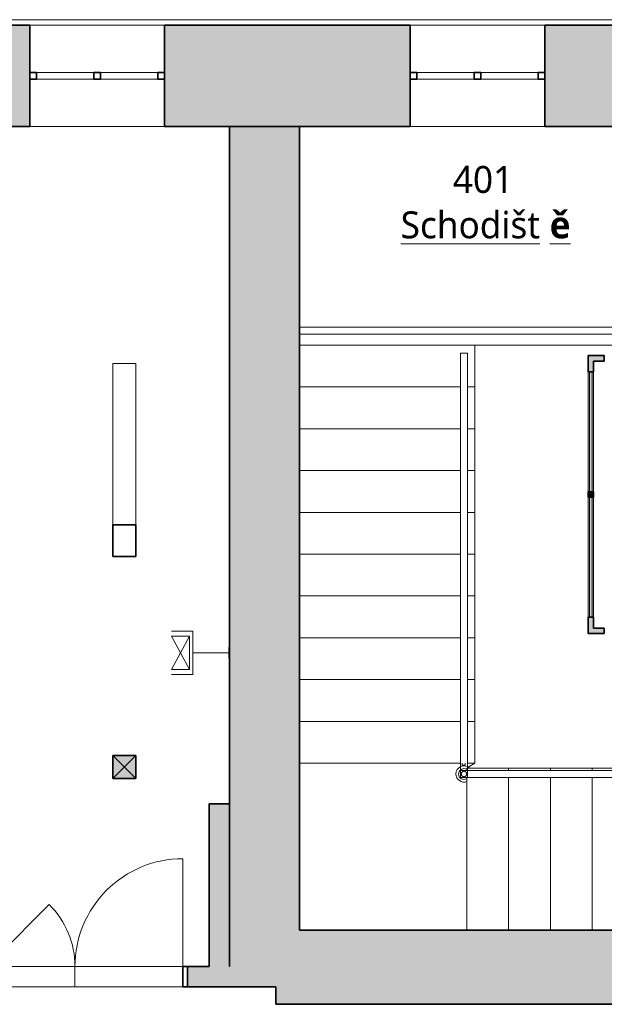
# Model space of a CAD drawing. Header units: metres. Extents: x -0.2 to 44.7, y -1.1 to 14.9.
# Tile 4 of 10: x 9.2 to 13.5, y 7.5 to 14.8. Entities that reach past the tile are written whole.
import ezdxf

# ---------------------------------------------------------------- set-up
doc = ezdxf.new("R2010")
doc.units = ezdxf.units.M
doc.linetypes.add('AV - Cerch_ 1 tecka 4mm', pattern=[0.006, 0.004, -0.001, 0, -0.001])
doc.linetypes.add('AV - Cerch_ 2 tecky 4mm', pattern=[0.008, 0.004, -0.0015, 0, -0.001, 0, -0.0015])
doc.layers.add('AV-MISTNOSTI', color=5, linetype='Continuous', lineweight=5, true_color=0x0000ff)
doc.layers.add('AV-TEXTY', color=5, linetype='Continuous', lineweight=13, true_color=0x0000ff)
doc.layers.add('AV-SRAFY', color=7, linetype='Continuous', lineweight=35)
doc.layers.add('AV-STAVBA', color=7, linetype='Continuous', lineweight=18)
doc.styles.add('Trebuchet MS_B', font='trebuc.ttf', dxfattribs={"height": 0.2})

# ---------------------------------------------------------------- blocks, each defined once
blk = doc.blocks.new('SCO_Koncepční obdelníkový sloup - 170_170-1443739-4NP')
at = {"layer": 'AV-STAVBA', "true_color": 0xcccccc}
blk.add_hatch(color=254, dxfattribs=at).paths.add_polyline_path([(-0.085, -0.085), (0.085, -0.085), (0.085, 0.085), (-0.085, 0.085)])
at = {"layer": 'AV-STAVBA', "color": 254, "true_color": 0xcccccc}
for p, q in [((0.085, 0.085), (-0.085, -0.085)), ((-0.085, 0.085), (0.085, -0.085))]:
    blk.add_line(p, q, dxfattribs=at)
at = {"layer": 'AV-STAVBA', "color": 254, "lineweight": 35, "true_color": 0xcccccc}
for p, q in [((0.085, 0.085), (-0.085, 0.085)), ((-0.085, 0.085), (-0.085, -0.085)), ((0.085, -0.085), (0.085, 0.085)), ((-0.085, -0.085), (0.085, -0.085))]:
    blk.add_line(p, q, dxfattribs=at)
blk = doc.blocks.new('DO_2-L_Ocel_ - 1450x1970-1009330-4NP')
at = {"layer": 'AV-STAVBA', "color": 254, "true_color": 0xcccccc}
for p, q in [((0.8, 0.8749), (0.8, 0.075)), ((-0.65, 0.075), (-0.1904, 0.5346)), ((-0.685, 0.075), (-0.685, -0.075)), ((-0.65, 0.075), (0.8, 0.075)), ((0, 0.075), (0, -0.075)), ((0.835, 0.075), (0.835, -0.075)), ((-0.65, -0.075), (0.8, -0.075))]:
    blk.add_line(p, q, dxfattribs=at)
at = {"layer": 'AV-STAVBA', "color": 254, "lineweight": 35, "true_color": 0xcccccc}
for p, q in [((-0.65, 0.075), (-0.685, 0.075)), ((-0.685, 0.075), (-0.685, -0.075)), ((-0.65, -0.075), (-0.65, 0.075)), ((0.835, 0.075), (0.8, 0.075)), ((0.8, 0.075), (0.8, -0.075)), ((0.835, -0.075), (0.835, 0.075)), ((-0.685, -0.075), (-0.65, -0.075)), ((0.8, -0.075), (0.835, -0.075))]:
    blk.add_line(p, q, dxfattribs=at)
at = {"layer": 'AV-STAVBA', "color": 254, "linetype": 'AV - Cerch_ 1 tecka 4mm', "true_color": 0xcccccc}
for p, q in [((-0.685, 0.075), (0.835, 0.075)), ((-0.65, 0.075), (0.8, 0.075)), ((-0.685, -0.075), (0.835, -0.075)), ((-0.65, -0.075), (0.8, -0.075))]:
    blk.add_line(p, q, dxfattribs=at)
at = {"layer": 'AV-STAVBA', "color": 254, "true_color": 0xcccccc}
for centre, radius, start, end in [((0.7999, 0.075), 0.7999, 89.99602, 180), ((-0.65, 0.075), 0.65, 360, 45)]:
    blk.add_arc(centre, radius, start, end, dxfattribs=at)
blk = doc.blocks.new('Systémový panel - Prosklený panel - Interiérový-1045395-4NP')
at = {"layer": 'AV-STAVBA', "true_color": 0xcccccc}
blk.add_hatch(color=254, dxfattribs=at).paths.add_polyline_path([(-0.445, 0.01), (-0.445, -0.01), (0.445, -0.01), (0.445, 0.01)])
at = {"layer": 'AV-STAVBA', "color": 254, "true_color": 0xcccccc}
for p, q in [((0.445, 0.01), (-0.445, 0.01)), ((-0.445, 0.01), (-0.445, -0.01)), ((0.445, -0.01), (0.445, 0.01)), ((-0.445, -0.01), (0.445, -0.01))]:
    blk.add_line(p, q, dxfattribs=at)
blk = doc.blocks.new('L Corner Mullion - 100x100-1398285-4NP')
at = {"layer": 'AV-STAVBA', "true_color": 0xcccccc}
blk.add_hatch(color=254, dxfattribs=at).paths.add_polyline_path([(-0.02, 0.1), (-0.02, 0.02), (-0.1, 0.02), (-0.1, -0.02), (0.02, -0.02), (0.02, 0.1)])
at = {"layer": 'AV-STAVBA', "color": 254, "lineweight": 35, "true_color": 0xcccccc}
for p, q in [((0.02, 0.1), (-0.02, 0.1)), ((-0.02, 0.1), (-0.02, 0.02)), ((0.02, -0.02), (0.02, 0.1)), ((-0.02, 0.02), (-0.1, 0.02)), ((-0.1, 0.02), (-0.1, -0.02)), ((-0.1, -0.02), (0.02, -0.02))]:
    blk.add_line(p, q, dxfattribs=at)
blk = doc.blocks.new('Obdélníková příčel - Koncepční příčel interiérová 40_40-1045116-4NP')
at = {"layer": 'AV-STAVBA', "true_color": 0xcccccc}
blk.add_hatch(color=254, dxfattribs=at).paths.add_polyline_path([(-0.02, -0.02), (-0.02, 0.02), (0.02, 0.02), (0.02, -0.02)])
at = {"layer": 'AV-STAVBA', "color": 254, "lineweight": 35, "true_color": 0xcccccc}
for p, q in [((-0.02, 0.02), (0.02, 0.02)), ((-0.02, -0.02), (-0.02, 0.02)), ((0.02, 0.02), (0.02, -0.02)), ((0.02, -0.02), (-0.02, -0.02))]:
    blk.add_line(p, q, dxfattribs=at)
blk = doc.blocks.new('L Corner Mullion - 100x100-1044972-4NP')
at = {"layer": 'AV-STAVBA', "true_color": 0xcccccc}
blk.add_hatch(color=254, dxfattribs=at).paths.add_polyline_path([(0.02, 0.1), (-0.02, 0.1), (-0.02, 0.02), (-0.1, 0.02), (-0.1, -0.02), (0.02, -0.02)])
at = {"layer": 'AV-STAVBA', "color": 254, "lineweight": 35, "true_color": 0xcccccc}
for p, q in [((0.02, 0.1), (-0.02, 0.1)), ((-0.02, 0.1), (-0.02, 0.02)), ((0.02, -0.02), (0.02, 0.1)), ((-0.02, 0.02), (-0.1, 0.02)), ((-0.1, 0.02), (-0.1, -0.02)), ((-0.1, -0.02), (0.02, -0.02))]:
    blk.add_line(p, q, dxfattribs=at)
blk = doc.blocks.new('Obdélníková příčel - Koncepční příčel interiérová 80_40-1045391-4NP')
at = {"layer": 'AV-STAVBA', "color": 254, "true_color": 0xcccccc}
for p, q in [((13.4248, 10.3582), (13.4248, 11.2482)), ((13.4648, 11.2482), (13.4648, 10.3582))]:
    blk.add_line(p, q, dxfattribs=at)
blk = doc.blocks.new('WI_2 - 1000x450-1316788-4NP')
at = {"layer": 'AV-STAVBA', "color": 254, "linetype": 'AV - Cerch_ 1 tecka 4mm', "lineweight": 13, "true_color": 0xcccccc}
for p, q in [((1.63, 0.375), (0.63, 0.375)), ((1.63, -0.375), (0.63, -0.375))]:
    blk.add_line(p, q, dxfattribs=at)
at = {"layer": 'AV-STAVBA', "color": 254, "lineweight": 35, "true_color": 0xcccccc}
for p, q in [((0.68, 0.025), (0.63, 0.025)), ((0.63, 0.025), (0.63, -0.025)), ((0.68, -0.025), (0.68, 0.025)), ((1.155, 0.025), (1.105, 0.025)), ((1.105, 0.025), (1.105, -0.025)), ((1.155, -0.025), (1.155, 0.025)), ((1.63, 0.025), (1.58, 0.025)), ((1.58, 0.025), (1.58, -0.025)), ((1.63, -0.025), (1.63, 0.025)), ((0.63, -0.025), (0.68, -0.025)), ((1.105, -0.025), (1.155, -0.025)), ((1.58, -0.025), (1.63, -0.025))]:
    blk.add_line(p, q, dxfattribs=at)
at = {"layer": 'AV-STAVBA', "color": 254, "true_color": 0xcccccc}
for p, q in [((0.63, -0.025), (0.63, 0.025)), ((0.63, 0.025), (1.63, 0.025)), ((0.68, 0.025), (1.105, 0.025)), ((0.68, -0.025), (0.68, 0.025)), ((1.155, 0.025), (1.58, 0.025)), ((1.58, -0.025), (1.58, 0.025)), ((1.63, -0.025), (1.63, 0.025)), ((0.63, -0.025), (1.63, -0.025)), ((1.105, -0.025), (0.68, -0.025)), ((1.58, -0.025), (1.155, -0.025))]:
    blk.add_line(p, q, dxfattribs=at)
blk = doc.blocks.new('Railing - BA_Zdobný sloupek zábradlí-1391636-4NP')
at = {"layer": 'AV-STAVBA', "color": 254, "true_color": 0xcccccc}
for p, q in [((0.025, 0.025), (-0.025, 0.025)), ((-0.025, 0.025), (-0.025, -0.025)), ((0.025, -0.025), (0.025, 0.025)), ((-0.025, -0.025), (0.025, -0.025))]:
    blk.add_line(p, q, dxfattribs=at)
at = {"layer": 'AV-STAVBA', "color": 254, "true_color": 0xcccccc, "flags": 128}
for points in [[(0.02, 0), (0.02, 0.0008), (0.0199, 0.0016), (0.0199, 0.0024), (0.0197, 0.0032), (0.0196, 0.004), (0.0194, 0.0048), (0.0192, 0.0055), (0.019, 0.0063), (0.0187, 0.007), (0.0184, 0.0078), (0.0181, 0.0085), (0.0177, 0.0092), (0.0174, 0.0099), (0.0169, 0.0106), (0.0165, 0.0113), (0.016, 0.0119), (0.0156, 0.0126), (0.015, 0.0132), (0.0145, 0.0138), (0.0139, 0.0143), (0.0133, 0.0149), (0.0127, 0.0154), (0.0121, 0.0159), (0.0115, 0.0164), (0.0108, 0.0168), (0.0101, 0.0172), (0.0094, 0.0176), (0.0087, 0.018), (0.008, 0.0183), (0.0072, 0.0186), (0.0065, 0.0189), (0.0057, 0.0192), (0.005, 0.0194), (0.0042, 0.0196), (0.0034, 0.0197), (0.0026, 0.0198), (0.0018, 0.0199), (0.001, 0.02), (0.0002, 0.02), (-0.0006, 0.02), (-0.0014, 0.02), (-0.0022, 0.0199), (-0.003, 0.0198), (-0.0038, 0.0196), (-0.0045, 0.0195), (-0.0053, 0.0193), (-0.0061, 0.0191), (-0.0068, 0.0188), (-0.0076, 0.0185), (-0.0083, 0.0182), (-0.009, 0.0178), (-0.0097, 0.0175), (-0.0104, 0.0171), (-0.0111, 0.0166), (-0.0118, 0.0162), (-0.0124, 0.0157), (-0.013, 0.0152), (-0.0136, 0.0146), (-0.0142, 0.0141), (-0.0147, 0.0135), (-0.0153, 0.0129), (-0.0158, 0.0123), (-0.0163, 0.0116), (-0.0167, 0.011), (-0.0171, 0.0103), (-0.0175, 0.0096), (-0.0179, 0.0089), (-0.0182, 0.0082), (-0.0186, 0.0074), (-0.0188, 0.0067), (-0.0191, 0.0059), (-0.0193, 0.0052), (-0.0195, 0.0044), (-0.0197, 0.0036), (-0.0198, 0.0028), (-0.0199, 0.002), (-0.02, 0.0012), (-0.02, 0.0004), (-0.02, 0)], [(-0.02, 0), (-0.02, -0.0008), (-0.0199, -0.0016), (-0.0199, -0.0024), (-0.0197, -0.0032), (-0.0196, -0.004), (-0.0194, -0.0048), (-0.0192, -0.0055), (-0.019, -0.0063), (-0.0187, -0.007), (-0.0184, -0.0078), (-0.0181, -0.0085), (-0.0177, -0.0092), (-0.0174, -0.0099), (-0.0169, -0.0106), (-0.0165, -0.0113), (-0.016, -0.0119), (-0.0156, -0.0126), (-0.015, -0.0132), (-0.0145, -0.0138), (-0.0139, -0.0143), (-0.0133, -0.0149), (-0.0127, -0.0154), (-0.0121, -0.0159), (-0.0115, -0.0164), (-0.0108, -0.0168), (-0.0101, -0.0172), (-0.0094, -0.0176), (-0.0087, -0.018), (-0.008, -0.0183), (-0.0072, -0.0186), (-0.0065, -0.0189), (-0.0057, -0.0192), (-0.005, -0.0194), (-0.0042, -0.0196), (-0.0034, -0.0197), (-0.0026, -0.0198), (-0.0018, -0.0199), (-0.001, -0.02), (-0.0002, -0.02), (0.0006, -0.02), (0.0014, -0.02), (0.0022, -0.0199), (0.003, -0.0198), (0.0038, -0.0196), (0.0045, -0.0195), (0.0053, -0.0193), (0.0061, -0.0191), (0.0068, -0.0188), (0.0076, -0.0185), (0.0083, -0.0182), (0.009, -0.0178), (0.0097, -0.0175), (0.0104, -0.0171), (0.0111, -0.0166), (0.0118, -0.0162), (0.0124, -0.0157), (0.013, -0.0152), (0.0136, -0.0146), (0.0142, -0.0141), (0.0147, -0.0135), (0.0153, -0.0129), (0.0158, -0.0123), (0.0163, -0.0116), (0.0167, -0.011), (0.0171, -0.0103), (0.0175, -0.0096), (0.0179, -0.0089), (0.0182, -0.0082), (0.0186, -0.0074), (0.0188, -0.0067), (0.0191, -0.0059), (0.0193, -0.0052), (0.0195, -0.0044), (0.0197, -0.0036), (0.0198, -0.0028), (0.0199, -0.002), (0.02, -0.0012), (0.02, -0.0004), (0.02, 0)]]:
    blk.add_lwpolyline(points, dxfattribs=at)
at = {"layer": 'AV-STAVBA', "color": 254, "true_color": 0xcccccc}
for radius, start, end in [(0.06, 45.75389, 180), (0.04, 90, 180), (0.04, 60, 89.99804), (0.06, 180, 290.1296), (0.04, 180, 300)]:
    blk.add_arc((0, 0), radius, start, end, dxfattribs=at)
blk = doc.blocks.new('Railing - BA_Panel zábradlí-1398140-4NP')
at = {"layer": 'AV-STAVBA', "color": 254, "true_color": 0xcccccc}
for p, q in [((-0.0274, -0.11), (-0.0274, -0.095)), ((-0.0274, -0.11), (-0.0074, -0.11)), ((-0.0074, -0.095), (-0.0074, -0.11))]:
    blk.add_line(p, q, dxfattribs=at)
blk = doc.blocks.new('Railing - Railing-1398137-4NP')
at = {"layer": 'AV-STAVBA', "color": 254, "true_color": 0xcccccc}
for p, q in [((12.4794, 12.3159), (12.5294, 12.3159)), ((12.4794, 12.3159), (12.4794, 9.2759)), ((12.5294, 12.3159), (12.5294, 9.2759)), ((12.4794, 9.2759), (12.4794, 9.2209)), ((12.5294, 9.2759), (12.5294, 9.2209))]:
    blk.add_line(p, q, dxfattribs=at)
for name, p in [('Railing - BA_Panel zábradlí-1398140-4NP', (12.5194, 9.3709)), ('Railing - BA_Zdobný sloupek zábradlí-1391636-4NP', (12.5044, 9.1959))]:
    blk.add_blockref(name, p)
blk = doc.blocks.new('Railing - Railing-1398164-4NP')
at = {"layer": 'AV-STAVBA', "color": 254, "true_color": 0xcccccc}
for p, q in [((16.2429, 9.2209), (17.1611, 9.5843)), ((17.1611, 9.5843), (17.1795, 9.5378)), ((16.2524, 9.1709), (17.1795, 9.5378)), ((12.5294, 9.2209), (16.2429, 9.2209)), ((12.5294, 9.1709), (16.2524, 9.1709))]:
    blk.add_line(p, q, dxfattribs=at)
blk = doc.blocks.new('Railing - Railing-1398582-4NP')
at = {"layer": 'AV-STAVBA', "color": 254, "true_color": 0xcccccc}
for p, q in [((13.6248, 12.5082), (11.2848, 12.5082)), ((13.6248, 12.4582), (13.6248, 12.5082)), ((11.2848, 12.4582), (13.6248, 12.4582)), ((13.7448, 12.3382), (13.7948, 12.3382)), ((13.7448, 12.3382), (13.7448, 12.2982)), ((13.7948, 12.2982), (13.7948, 12.3382))]:
    blk.add_line(p, q, dxfattribs=at)
for radius in [0.17, 0.12]:
    blk.add_arc((13.6248, 12.3382), radius, 0, 90, dxfattribs=at)
blk = doc.blocks.new('Řísma 2NP_ vnitroblok - Řísma 2NP_ vnitroblok-1646675-4NP')
at = {"layer": 'AV-STAVBA', "color": 254, "true_color": 0xcccccc}
blk.add_line((8.6949, 14.789), (25.1309, 14.789), dxfattribs=at)
blk = doc.blocks.new('D0089 - 1514 - OÚPSŘ_Benešova_rvt-1-4NP')
at = {"layer": 'AV-SRAFY', "lineweight": 5, "true_color": 0xcccccc}
h = blk.add_hatch(color=254, dxfattribs=at)
h.paths.add_polyline_path([(20.0748, 13.9982), (20.0748, 14.4982), (19.9248, 14.4982), (19.9248, 14.7482), (19.6248, 14.7482), (19.6248, 13.9982), (20.0341, 13.9982)])
h.paths.add_polyline_path([(18.6248, 13.9982), (18.6248, 14.7482), (16.3248, 14.7482), (16.3248, 13.9982)])
h.paths.add_polyline_path([(15.3248, 13.9982), (15.3248, 14.7482), (13.1048, 14.7482), (13.1048, 13.9982)])
h.paths.add_polyline_path([(12.1048, 13.9982), (12.1048, 14.7482), (10.2848, 14.7482), (10.2848, 13.9982), (11.7858, 13.9982)])
h.paths.add_polyline_path([(9.2848, 13.9982), (9.2848, 14.7482), (7.0148, 14.7482), (7.0148, 13.9982), (7.7866, 13.9982)])
h.paths.add_polyline_path([(6.0148, 13.9982), (6.0148, 14.7482), (4.3648, 14.7482), (4.3648, 13.9982), (5.787, 13.9982)])
h.paths.add_polyline_path([(3.3648, 13.9982), (3.3648, 14.7482), (1.8448, 14.7482), (1.8448, 13.9982)])
h.paths.add_polyline_path([(0.8448, 13.9982), (0.8448, 14.7482), (0.3848, 14.7482), (0.3848, 13.9982)])
blk.add_hatch(color=254, dxfattribs=at).paths.add_polyline_path([(11.1098, 7.6182), (11.2848, 7.6182), (11.2848, 13.9982), (10.7648, 13.9982), (10.7648, 7.6182)])
at = {"layer": 'AV-SRAFY', "lineweight": 18, "true_color": 0xcccccc}
for points in [[(10.6148, 7.7682), (10.7648, 7.7682), (10.7648, 8.9748), (10.6148, 8.9748), (10.6148, 8.1308)], [(14.4103, 7.4882), (15.4735, 7.4882), (15.4735, 7.6632), (16.1235, 7.6632), (16.1235, 7.4882), (16.4698, 7.4882), (16.4698, 8.0382), (11.2848, 8.0382), (11.2848, 7.6182), (11.1098, 7.6182), (11.1098, 7.4882), (14.2853, 7.4882)]]:
    blk.add_hatch(color=254, dxfattribs=at).paths.add_polyline_path(points)
h = blk.add_hatch(color=254, dxfattribs=at)
h.paths.add_polyline_path([(10.7648, 7.6182), (10.7648, 7.7682), (10.4548, 7.7682), (10.4548, 7.6182)])
h.paths.add_polyline_path([(8.9348, 7.6182), (8.9348, 7.7682), (8.7648, 7.7682), (8.7648, 7.6182), (8.7864, 7.6182)])
at = {"layer": 'AV-STAVBA', "color": 254, "lineweight": 35, "true_color": 0xcccccc}
for p, q in [((7.0148, 14.7482), (9.2848, 14.7482)), ((9.2848, 14.3982), (9.2848, 14.7482)), ((10.2848, 14.3982), (10.2848, 14.7482)), ((10.2848, 14.7482), (12.1048, 14.7482)), ((12.1048, 14.3982), (12.1048, 14.7482)), ((13.1048, 14.3982), (13.1048, 14.7482)), ((13.1048, 14.7482), (15.3248, 14.7482)), ((9.2848, 13.9982), (9.2848, 14.3482)), ((10.2848, 13.9982), (10.2848, 14.3482)), ((12.1048, 13.9982), (12.1048, 14.3482)), ((13.1048, 13.9982), (13.1048, 14.3482)), ((7.6248, 13.9982), (9.2848, 13.9982)), ((10.2848, 13.9982), (10.7648, 13.9982)), ((11.2848, 13.9982), (10.7648, 13.9982)), ((10.7648, 7.7682), (10.7648, 13.9982)), ((11.2848, 13.9982), (12.1048, 13.9982)), ((11.2848, 13.9982), (11.2848, 8.0382)), ((13.1048, 13.9982), (15.3248, 13.9982)), ((10.0698, 11.0437), (9.8998, 11.0437)), ((9.8998, 11.0437), (9.8998, 10.8076)), ((10.0698, 10.8076), (10.0698, 11.0437)), ((9.8998, 10.8076), (10.0698, 10.8076)), ((10.6148, 8.9748), (10.6148, 7.7682)), ((10.7648, 8.9748), (10.6148, 8.9748)), ((10.7648, 7.7682), (10.7648, 8.9748)), ((16.4698, 8.0382), (11.2848, 8.0382)), ((10.6148, 7.7682), (10.4548, 7.7682)), ((10.4548, 7.7682), (10.4548, 7.6182)), ((10.4548, 7.6182), (10.7648, 7.6182)), ((11.1098, 7.6182), (10.7648, 7.6182)), ((11.1098, 7.6182), (11.1098, 7.4882)), ((11.1098, 7.4882), (15.4735, 7.4882))]:
    blk.add_line(p, q, dxfattribs=at)
at = {"layer": 'AV-STAVBA', "color": 254, "true_color": 0xcccccc}
for p, q in [((9.2848, 14.7482), (10.2848, 14.7482)), ((12.1048, 14.7482), (13.1048, 14.7482)), ((10.2848, 13.9982), (9.2848, 13.9982)), ((13.1048, 13.9982), (12.1048, 13.9982)), ((11.2848, 12.3759), (13.7386, 12.3759)), ((12.5848, 12.3759), (12.5848, 12.0659)), ((9.8998, 12.201), (9.8998, 12.2405)), ((9.8998, 12.2405), (10.0698, 12.2405)), ((9.8998, 12.201), (9.8998, 11.0437)), ((10.0698, 12.2405), (10.0698, 12.201)), ((10.0698, 12.201), (10.0698, 11.0437)), ((12.4794, 12.0659), (11.2848, 12.0659)), ((12.5848, 12.0659), (12.5294, 12.0659)), ((12.5848, 12.0659), (12.5848, 11.7559)), ((12.4794, 11.7559), (11.2848, 11.7559)), ((12.5848, 11.7559), (12.5294, 11.7559)), ((12.5848, 11.7559), (12.5848, 11.4459)), ((12.4794, 11.4459), (11.2848, 11.4459)), ((12.5848, 11.4459), (12.5294, 11.4459)), ((12.5848, 11.4459), (12.5848, 11.1359)), ((12.4794, 11.1359), (11.2848, 11.1359)), ((12.5848, 11.1359), (12.5294, 11.1359)), ((12.5848, 11.1359), (12.5848, 10.8259)), ((12.4794, 10.8259), (11.2848, 10.8259)), ((12.5848, 10.8259), (12.5294, 10.8259)), ((12.5848, 10.8259), (12.5848, 10.5159)), ((12.4794, 10.5159), (11.2848, 10.5159)), ((12.5848, 10.5159), (12.5294, 10.5159)), ((12.5848, 10.5159), (12.5848, 10.2059)), ((12.4794, 10.2059), (11.2848, 10.2059)), ((12.5848, 10.2059), (12.5294, 10.2059)), ((12.5848, 10.2059), (12.5848, 9.8959)), ((12.4794, 9.8959), (11.2848, 9.8959)), ((12.5848, 9.8959), (12.5294, 9.8959)), ((12.5848, 9.8959), (12.5848, 9.5859)), ((12.4794, 9.5859), (11.2848, 9.5859)), ((12.5848, 9.5859), (12.5294, 9.5859)), ((12.5848, 9.5859), (12.5848, 9.2759)), ((12.4794, 9.2759), (11.2848, 9.2759)), ((12.5848, 9.2759), (12.5294, 9.2759)), ((12.5363, 9.2455), (12.5848, 9.2759)), ((12.5248, 9.2382), (12.5248, 9.2209)), ((12.5248, 9.2382), (12.8348, 9.2382)), ((12.8348, 9.2382), (13.1448, 9.2382)), ((12.8348, 9.2382), (12.8348, 9.2209)), ((13.1448, 9.2382), (13.4548, 9.2382)), ((13.1448, 9.2382), (13.1448, 9.2209)), ((13.4548, 9.2382), (13.7648, 9.2382)), ((13.4548, 9.2382), (13.4548, 9.2209)), ((12.5248, 9.1709), (12.5248, 8.0382)), ((12.8348, 9.1709), (12.8348, 8.0382)), ((13.1448, 9.1709), (13.1448, 8.0382)), ((13.4548, 9.1709), (13.4548, 8.0382)), ((8.9698, 7.7682), (10.4198, 7.7682)), ((10.4198, 7.6182), (8.9698, 7.6182))]:
    blk.add_line(p, q, dxfattribs=at)
at = {"layer": 'AV-STAVBA', "color": 254, "linetype": 'AV - Cerch_ 2 tecky 4mm', "true_color": 0xcccccc}
for p, q in [((12.4794, 12.0659), (11.2848, 12.0659)), ((12.5848, 12.0659), (12.5294, 12.0659)), ((12.4794, 11.7559), (11.2848, 11.7559)), ((12.5848, 11.7559), (12.5294, 11.7559)), ((12.4794, 11.4459), (11.2848, 11.4459)), ((12.5848, 11.4459), (12.5294, 11.4459)), ((12.4794, 11.1359), (11.2848, 11.1359)), ((12.5848, 11.1359), (12.5294, 11.1359)), ((12.4794, 10.8259), (11.2848, 10.8259)), ((12.5848, 10.8259), (12.5294, 10.8259)), ((12.4794, 10.5159), (11.2848, 10.5159)), ((12.5848, 10.5159), (12.5294, 10.5159)), ((12.4794, 10.2059), (11.2848, 10.2059)), ((12.5848, 10.2059), (12.5294, 10.2059)), ((12.4794, 9.8959), (11.2848, 9.8959)), ((12.5848, 9.8959), (12.5294, 9.8959)), ((12.4794, 9.5859), (11.2848, 9.5859)), ((12.5848, 9.5859), (12.5294, 9.5859)), ((12.4794, 9.2759), (11.2848, 9.2759)), ((12.5848, 9.2759), (12.5294, 9.2759)), ((12.5248, 9.2382), (12.5248, 9.2209)), ((12.8348, 9.2382), (12.8348, 9.2209)), ((13.1448, 9.2382), (13.1448, 9.2209)), ((13.4548, 9.2382), (13.4548, 9.2209)), ((12.5248, 9.1709), (12.5248, 8.0382)), ((12.8348, 9.1709), (12.8348, 8.0382)), ((13.1448, 9.1709), (13.1448, 8.0382)), ((13.4548, 9.1709), (13.4548, 8.0382))]:
    blk.add_line(p, q, dxfattribs=at)
at = {"layer": 'AV-STAVBA', "color": 254, "lineweight": 18, "true_color": 0xcccccc}
for name, p in [('Řísma 2NP_ vnitroblok - Řísma 2NP_ vnitroblok-1646675-4NP', (0, 0)), ('WI_2 - 1000x450-1316788-4NP', (8.6548, 14.3732)), ('WI_2 - 1000x450-1316788-4NP', (11.4748, 14.3732)), ('Railing - Railing-1398582-4NP', (0, 0)), ('Railing - Railing-1398137-4NP', (0, 0)), ('Obdélníková příčel - Koncepční příčel interiérová 80_40-1045391-4NP', (0, 0.93)), ('Obdélníková příčel - Koncepční příčel interiérová 80_40-1045391-4NP', (0, 0)), ('Railing - Railing-1398164-4NP', (0, 0)), ('DO_2-L_Ocel_ - 1450x1970-1009330-4NP', (9.6198, 7.6932))]:
    blk.add_blockref(name, p, dxfattribs=at)
for name, p, rotation in [('L Corner Mullion - 100x100-1398285-4NP', (13.4448, 12.2782), 180), ('Systémový panel - Prosklený panel - Interiérový-1045395-4NP', (13.4448, 11.7332), 90), ('Systémový panel - Prosklený panel - Interiérový-1045395-4NP', (13.4448, 10.8032), 90), ('L Corner Mullion - 100x100-1044972-4NP', (13.4448, 10.2582), 270), ('SCO_Koncepční obdelníkový sloup - 170_170-1443739-4NP', (9.9848, 9.2482), 89.9999999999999)]:
    blk.add_blockref(name, p, dxfattribs=dict(at, rotation=rotation))
at = {"layer": 'AV-STAVBA', "color": 254, "lineweight": 18, "true_color": 0xcccccc, "extrusion": (0, 0, -1), "rotation": 90}
blk.add_blockref('Obdélníková příčel - Koncepční příčel interiérová 40_40-1045116-4NP', (-13.4448, 11.2682), dxfattribs=at)
blk = doc.blocks.new('EF_Datová zásuvka - 2 vývody-835357-4NP')
at = {"layer": 'AV-STAVBA'}
for p, q in [((0.3848, 9.5039), (0.3898, 9.5039)), ((0.3898, 9.5039), (0.3898, 9.4239)), ((0.3898, 9.4339), (0.3898, 9.4939)), ((0.3898, 9.4939), (0.3898, 9.4339)), ((0.3898, 9.4239), (0.3848, 9.4239)), ((0.3898, 9.4719), (0.3898, 9.4819)), ((0.3898, 9.4819), (0.3898, 9.4719)), ((0.3898, 9.4459), (0.3898, 9.4559)), ((0.3898, 9.4559), (0.3898, 9.4459))]:
    blk.add_line(p, q, dxfattribs=at)

msp = doc.modelspace()

# ---------------------------------------------------------------- linework, layer by layer
at = {"layer": 'AV-TEXTY', "lineweight": 5}
for p, q in [((10.4948, 10.2545), (10.3348, 10.2545)), ((10.4948, 10.0945), (10.4948, 10.2545)), ((10.3348, 10.2175), (10.4678, 9.9715)), ((10.3348, 9.9715), (10.4678, 10.2175)), ((10.4678, 10.2175), (10.3348, 10.2175)), ((10.4678, 9.9715), (10.4678, 10.2175)), ((10.4948, 10.0945), (10.4948, 9.9345)), ((10.4948, 10.0945), (10.7648, 10.0945)), ((10.3348, 9.9715), (10.4678, 9.9715)), ((10.4948, 9.9345), (10.3348, 9.9345))]:
    msp.add_line(p, q, dxfattribs=at)

# ---------------------------------------------------------------- block references
at = {"lineweight": 5}
msp.add_blockref('D0089 - 1514 - OÚPSŘ_Benešova_rvt-1-4NP', (0, 0), dxfattribs=at)
at = {"layer": 'AV-STAVBA', "rotation": 180}
msp.add_blockref('EF_Datová zásuvka - 2 vývody-835357-4NP', (11.1496, 19.5584), dxfattribs=at)

# ---------------------------------------------------------------- texts
at = {"layer": 'AV-MISTNOSTI', "char_height": 0.2, "attachment_point": 1, "style": 'Trebuchet MS_B'}
for s, insert, width in [('401', (12.422, 13.7043), 0.601266), ('\\LSchodišt', (12.035, 13.368), 1.338818), ('\\L\\fTrebuchet MS|b1|i0|c238|p34|;\\Lě', (13.1397, 13.368), 0.200422)]:
    msp.add_mtext(s, dxfattribs=dict(at, insert=insert, width=width))

doc.saveas('drawing.dxf')
